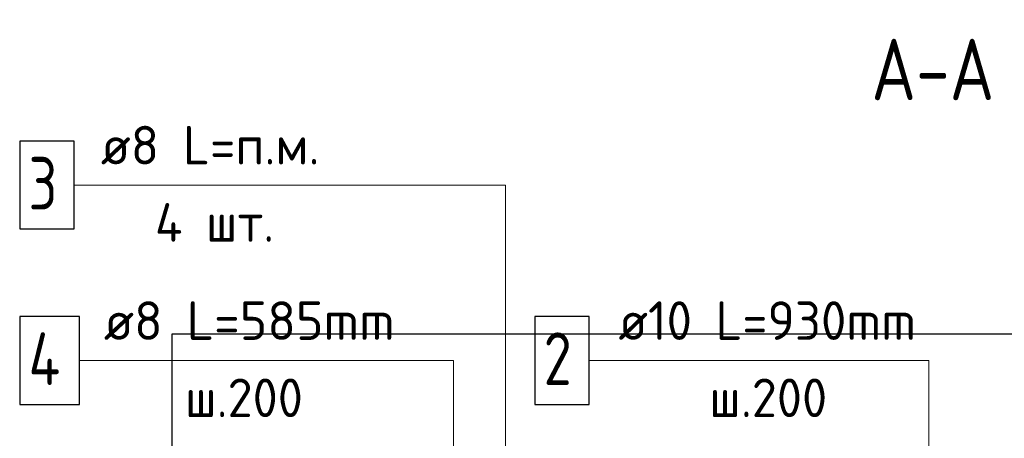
# Model space of a CAD drawing. Header units: millimetres. Extents: x 0 to 34506, y 0 to 42000.
# Tile 15 of 17: x 17580 to 23187, y 29387 to 31773. Entities that reach past the tile are written whole.
import ezdxf

# ---------------------------------------------------------------- set-up
doc = ezdxf.new("R2010")
doc.units = ezdxf.units.MM
for name, color, linetype, lineweight in [('Standard', 7, 'Continuous', 25), ('Позиционная метка линия выноска', 7, 'Continuous', 13), ('Примечания', 7, 'Continuous', 25), ('Ребро вкладыша арматура S1', 7, 'Continuous', 25)]:
    doc.layers.add(name, color=color, linetype=linetype, lineweight=lineweight)
doc.layers.add('Обрамление П-обр. равн.', color=7, linetype='Continuous', lineweight=25, true_color=0x5f1e0f)
doc.layers.add('Ребро вкладыша арматура поперечная AW', color=7, linetype='Continuous', lineweight=18, true_color=0x5a2814)
doc.styles.add('GOST 2.304-81', font='txt')
doc.styles.add('ISOCPEUR', font='txt')

msp = doc.modelspace()

# ---------------------------------------------------------------- linework, layer by layer
at = {"layer": 'Standard', "color": 254, "linetype": 'Continuous', "lineweight": 25, "true_color": 0xc4c4ff, "transparency": 33554687}
msp.add_lwpolyline([(18447.1, 25647.3), (26780.4, 25647.3), (26780.4, 29980.7), (18447.1, 29980.7), (18447.1, 25647.3)], dxfattribs=at)
at = {"layer": 'Обрамление П-обр. равн.', "color": 7, "linetype": 'Continuous', "lineweight": 25, "transparency": 33554687}
msp.add_lwpolyline([(20513.8, 29580.7), (20823.7, 29580.7), (20823.7, 30080.7), (20513.8, 30080.7), (20513.8, 29580.7)], dxfattribs=at)
at = {"layer": 'Позиционная метка линия выноска', "color": 7, "linetype": 'Continuous', "lineweight": 13, "transparency": 33554687}
for points in [[(17890.4, 30830.7), (20347.1, 30830.7), (20347.1, 28680.7)], [(17920.4, 29830.7), (20051.2, 29830.7), (20051.2, 28702.5)], [(20823.7, 29830.7), (22757.1, 29830.7), (22757.1, 28515.6), (21847.1, 28515.6)]]:
    msp.add_lwpolyline(points, dxfattribs=at)
at = {"layer": 'Ребро вкладыша арматура S1', "color": 7, "linetype": 'Continuous', "lineweight": 25, "transparency": 33554687}
msp.add_lwpolyline([(17580.4, 30580.7), (17890.4, 30580.7), (17890.4, 31080.7), (17580.4, 31080.7), (17580.4, 30580.7)], dxfattribs=at)
at = {"layer": 'Ребро вкладыша арматура поперечная AW', "color": 7, "linetype": 'Continuous', "lineweight": 25, "transparency": 33554687}
msp.add_lwpolyline([(17580.4, 29580.7), (17920.4, 29580.7), (17920.4, 30080.7), (17580.4, 30080.7), (17580.4, 29580.7)], dxfattribs=at)
msp.add_lwpolyline([(17580.4, 29580.7), (17920.4, 29580.7), (17920.4, 30080.7), (17580.4, 30080.7), (17580.4, 29580.7)], dxfattribs=at)

# ---------------------------------------------------------------- texts
at = {"layer": 'Standard', "color": 7, "linetype": 'Continuous', "lineweight": 35, "transparency": 33554687, "insert": (22430.4, 31314), "char_height": 350, "width": 871.094, "attachment_point": 7, "style": 'GOST 2.304-81'}
msp.add_mtext('А-А', dxfattribs=at)
at = {"layer": 'Обрамление П-обр. равн.', "color": 7, "linetype": 'Continuous', "lineweight": 13, "transparency": 33554687, "attachment_point": 7, "style": 'ISOCPEUR'}
for s, insert, char_height, width in [('\\W0.96;ø10 L=930mm ', (20989.4, 29948), 220, 1996.291), ('\\W0.78;2', (20563.7, 29690.7), 300, 326.407), ('\\W0.95;ш.200 ', (21506.4, 29508), 220, 962.136)]:
    msp.add_mtext(s, dxfattribs=dict(at, insert=insert, char_height=char_height, width=width))
at = {"layer": 'Примечания', "color": 7, "linetype": 'Continuous', "lineweight": 25, "transparency": 33554687, "insert": (18350.4, 30508), "char_height": 220, "width": 873.82, "attachment_point": 7, "style": 'ISOCPEUR'}
msp.add_mtext('\\W0.95;4 шт.', dxfattribs=at)
at = {"layer": 'Ребро вкладыша арматура S1', "color": 7, "linetype": 'Continuous', "lineweight": 13, "transparency": 33554687, "attachment_point": 7, "style": 'ISOCPEUR'}
for s, insert, char_height, width in [('\\W0.97;ø8 L=п.м. ', (18042.4, 30948), 220, 1491.871), ('\\W0.78;3', (17630.4, 30690.7), 300, 326.407)]:
    msp.add_mtext(s, dxfattribs=dict(at, insert=insert, char_height=char_height, width=width))
at = {"layer": 'Ребро вкладыша арматура поперечная AW', "color": 7, "linetype": 'Continuous', "lineweight": 13, "transparency": 33554687, "attachment_point": 7, "style": 'ISOCPEUR'}
for s, insert, char_height, width in [('\\W0.98;ø8 L=585mm ', (18059.4, 29948), 220, 1888.535), ('\\W0.80;4', (17630.4, 29690.7), 300, 359.83), ('\\W0.80;4', (17630.4, 29690.7), 300, 359.83), ('\\W0.95;ш.200 ', (18521.4, 29508), 220, 962.129)]:
    msp.add_mtext(s, dxfattribs=dict(at, insert=insert, char_height=char_height, width=width))

doc.saveas('drawing.dxf')
